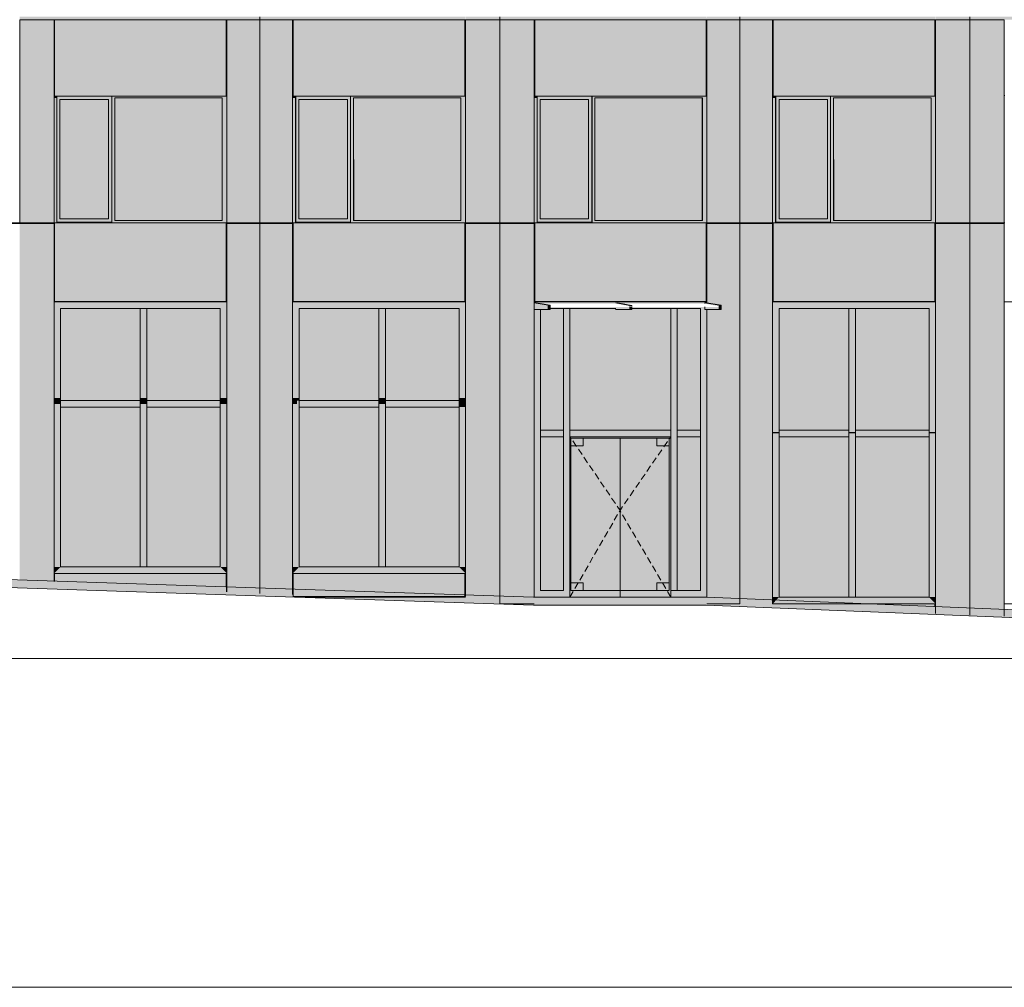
# Model space of a CAD drawing. Header units: millimetres. Extents: x 1036 to 193412, y -5275 to 5839817.
# Tile 6 of 104: x 27175 to 42148, y -1170 to 13548. Entities that reach past the tile are written whole.
import ezdxf

# ---------------------------------------------------------------- set-up
doc = ezdxf.new("R2010")
doc.units = ezdxf.units.MM
doc.linetypes.add('IMPORT-DASHEDX2 _2_', pattern=[150, 100, -50])
doc.layers.add('большой_dwg', color=7, linetype='Continuous', lineweight=9, true_color=0x767676)
doc.layers.add('Фасады_Рабочий Лист _2__2_АР-Стены_внешние__АР_Ном__пера__214', color=7, linetype='Continuous', lineweight=9, true_color=0xcccccc)
for name, color, linetype, lineweight in [('Тонкие линии', 7, 'Continuous', 9), ('Фасады_Рабочий Лист _2__2__0 фасадные панели-1', 7, 'Continuous', 9), ('Фасады_Рабочий Лист _2__2__0 фасадные панели-1_Ном__пера__1', 7, 'Continuous', 9), ('Фасады_Рабочий Лист _2__2_АР-1этаж', 7, 'Continuous', 9), ('Фасады_Рабочий Лист _2__2_АР-1этаж_Ном__пера__1', 7, 'Continuous', 9), ('Фасады_Рабочий Лист _2__2_АР-Стены_внешние__АР', 7, 'Continuous', 9), ('Фасады_Рабочий Лист _2__2_АР-Стены_внешние__АР_Ном__пера__1', 7, 'Continuous', 9)]:
    doc.layers.add(name, color=color, linetype=linetype, lineweight=lineweight)

# ---------------------------------------------------------------- blocks, each defined once
blk = doc.blocks.new('большой_dwg-21587658-Схема расположения расчетных фрагментов фасада корпуса 1')
at = {"layer": 'Фасады_Рабочий Лист _2__2__0 фасадные панели-1', "true_color": 0xeeeeee}
for points in [[(27707, 12393), (27707, 13548), (27700, 13548), (27700, 12393)], [(30325, 12393), (30325, 13548), (30318, 13548), (30318, 12393)], [(35007, 12393), (35007, 13548), (35000, 13548), (35000, 12393)], [(37625, 12393), (37625, 13548), (37618, 13548), (37618, 12393)], [(27707, 5003), (27707, 5125), (27700, 5125), (27700, 5004)], [(30325, 4844), (30325, 5125), (30318, 5125), (30318, 4845)]]:
    blk.add_hatch(color=7, dxfattribs=at).paths.add_polyline_path(points)
at = {"layer": 'Фасады_Рабочий Лист _2__2__0 фасадные панели-1', "true_color": 0xf8f8f8}
for points in [[(31325, 12393), (31332, 12393), (31332, 13548), (31325, 13548), (31325, 13232)], [(33944, 12393), (33952, 12393), (33952, 13548), (33944, 13548), (33944, 13232)], [(38625, 12393), (38633, 12393), (38633, 13548), (38625, 13548), (38625, 13232)], [(41093, 12393), (41100, 12393), (41100, 13548), (41093, 13548)], [(26653, 9260), (26654, 10448), (27175, 10448), (27175, 10458), (26653, 10458), (26653, 9621)], [(27700, 9260), (27707, 9260), (27707, 10460), (27700, 10458), (27700, 9621)], [(30318, 9860), (30325, 9860), (30325, 10458), (30318, 10458), (30318, 10448)], [(30325, 9255), (30325, 10448), (30318, 10448), (30318, 9258)], [(33954, 9255), (33952, 9260), (31336, 9260), (31332, 10458), (30825, 10458), (30825, 10448), (31332, 10448), (31336, 9255), (33548, 9255)], [(31332, 9860), (31332, 9860), (31332, 10458), (31325, 10458), (31329, 9860)], [(31332, 4807), (31332, 5125), (31325, 5125), (31325, 9255), (31332, 9255), (31332, 10448), (31325, 10448), (31325, 4807)], [(33944, 9260), (33952, 9260), (33952, 10458), (33944, 10458), (33944, 9621)], [(38633, 9860), (38633, 10458), (38625, 10458), (38629, 9860), (38633, 9860)], [(38625, 9255), (38633, 9255), (38633, 10448), (38625, 10448), (38625, 9258)], [(41100, 9260), (41100, 10458), (41093, 10458), (41093, 9260)], [(33944, 4775), (33952, 4775), (33952, 5125), (33944, 5125), (33944, 4791)], [(41103, 4623), (41103, 4665), (41093, 4665), (41093, 4623)]]:
    blk.add_hatch(color=7, dxfattribs=at).paths.add_polyline_path(points)
h = blk.add_hatch(color=7, dxfattribs=at)
h.paths.add_polyline_path([(30318, 10448), (30825, 10448), (30825, 10458), (30318, 10458), (30318, 10448)])
h.paths.add_polyline_path([(29919, 9255), (30318, 9260), (30315, 9260), (27700, 9260), (27697, 10458), (27175, 10458), (27175, 10448), (27697, 10448), (27700, 9255), (29425, 9255)])
h = blk.add_hatch(color=7, dxfattribs=at)
h.paths.add_polyline_path([(41103, 10448), (41124, 10448), (41124, 10458), (41103, 10458)])
h.paths.add_polyline_path([(41103, 9258), (41100, 9260), (38635, 9260), (38633, 10458), (38126, 10458), (38126, 10448), (38633, 10448), (38633, 9258), (41100, 9258)])
at = {"layer": 'Фасады_Рабочий Лист _2__2_АР-1этаж', "true_color": 0xf9f9f9}
for points in [[(31422, 10518), (32159, 10518), (32159, 12333), (31422, 12333), (31422, 11426)], [(32254, 10493), (33885, 10493), (33885, 12358), (32254, 12358), (32254, 11426)], [(39459, 10518), (39459, 12333), (38722, 12333), (38722, 10518), (38955, 10518)], [(39554, 10493), (41034, 10493), (41034, 12358), (39554, 12358), (39554, 11426)]]:
    blk.add_hatch(color=7, dxfattribs=at).paths.add_polyline_path(points)
at = {"layer": 'Фасады_Рабочий Лист _2__2_АР-1этаж', "true_color": 0xe6e2e2}
blk.add_hatch(color=254, dxfattribs=at).paths.add_polyline_path([(58378, 3830), (59046, 3830), (58308, 3965), (54802, 3965), (51894, 4264), (49851, 4264), (37618, 4765), (34990, 4765), (21553, 5215), (17424, 5215), (11512, 5465), (8876, 5465), (3605, 5765), (1036, 5765), (1036, 5645), (3602, 5645), (8872, 5345), (11509, 5345), (17421, 5095), (21551, 5095), (34988, 4645), (37616, 4645), (49848, 4144), (51888, 4144), (54796, 3845), (58298, 3845)])
at = {"layer": 'Фасады_Рабочий Лист _2__2_АР-1этаж', "true_color": 0xf3f3f3}
blk.add_hatch(color=7, dxfattribs=at).paths.add_polyline_path([(33944, 4765), (33954, 4769), (33952, 4775), (31354, 4775), (31354, 4765), (32602, 4765)])
at = {"layer": 'Фасады_Рабочий Лист _2__2_АР-Стены_внешние__АР', "true_color": 0xf9f9f9}
h = blk.add_hatch(color=7, dxfattribs=at)
h.paths.add_polyline_path([(30320, 13593), (27175, 13593), (27177, 13548), (27697, 13548), (27707, 13548), (30315, 13548), (30318, 13576)])
h.paths.add_polyline_path([(30318, 13548), (30825, 13548), (30825, 13593), (30320, 13593)])
at = {"layer": 'Фасады_Рабочий Лист _2__2_АР-Стены_внешние__АР', "true_color": 0xf8f8f8}
for points in [[(33952, 12393), (33954, 13593), (30825, 13593), (30827, 13548), (31332, 13548), (31336, 13548), (33952, 13548), (33952, 13232)], [(34165, 13548), (34476, 13548), (34476, 13593), (33956, 13593), (33954, 13548), (34155, 13548)], [(41625, 13548), (41625, 13593), (41124, 13593), (41124, 13548)], [(33954, 10448), (34476, 10448), (34476, 10458), (33954, 10458), (33954, 10448)], [(37625, 9860), (37624, 10458), (37618, 10458), (37618, 9860)], [(37618, 9255), (37625, 9255), (37625, 10448), (37618, 10448), (37618, 9260)], [(41558, 10448), (41625, 10453), (41625, 10458), (41124, 10458), (41124, 10448)], [(29008, 7755), (29008, 9155), (27796, 9155), (27796, 7755), (28732, 7755)], [(29425, 7755), (30226, 7755), (30226, 9155), (29107, 9155), (29107, 7755)], [(35444, 7305), (35444, 9155), (35243, 9155), (35243, 9139), (35097, 9139), (35097, 7305)], [(37526, 7305), (37526, 9155), (37175, 9155), (37175, 7305)], [(31424, 5225), (32637, 5225), (32637, 7655), (31424, 7655)], [(32736, 5225), (33856, 5225), (33856, 7655), (32736, 7655), (32736, 6011)], [(38955, 4765), (39785, 4765), (39785, 7205), (38724, 7205), (38724, 4765)], [(39884, 4765), (41004, 4765), (41004, 7205), (39884, 7205), (39884, 7182)]]:
    blk.add_hatch(color=7, dxfattribs=at).paths.add_polyline_path(points)
at = {"layer": 'Фасады_Рабочий Лист _2__2_АР-Стены_внешние__АР', "true_color": 0xf9f9f9}
h = blk.add_hatch(color=7, dxfattribs=at)
h.paths.add_polyline_path([(37618, 13548), (38126, 13548), (38126, 13593), (37620, 13593)])
h.paths.add_polyline_path([(34998, 12393), (35000, 13548), (37616, 13548), (37616, 13593), (34476, 13593), (34478, 13548), (34998, 13548), (34998, 13232)])
at = {"layer": 'Фасады_Рабочий Лист _2__2_АР-Стены_внешние__АР', "true_color": 0xf8f8f8}
h = blk.add_hatch(color=7, dxfattribs=at)
h.paths.add_polyline_path([(38635, 13548), (41100, 13548), (41100, 13593), (38635, 13593)])
h.paths.add_polyline_path([(38633, 13548), (38633, 13593), (38126, 13593), (38128, 13548), (38625, 13548)])
h.paths.add_polyline_path([(41103, 13548), (41124, 13548), (41124, 13593), (41104, 13593)])
at = {"layer": 'Фасады_Рабочий Лист _2__2_АР-Стены_внешние__АР', "true_color": 0xf9f9f9}
h = blk.add_hatch(color=7, dxfattribs=at)
h.paths.add_polyline_path([(44617, 13548), (45125, 13548), (45125, 13593), (44619, 13593)])
h.paths.add_polyline_path([(44615, 13548), (44615, 13593), (42149, 13593), (42150, 13548), (42158, 13548)])
h.paths.add_polyline_path([(42148, 13548), (42148, 13593), (41625, 13593), (41627, 13548), (42132, 13548)])
at = {"layer": 'Фасады_Рабочий Лист _2__2_АР-Стены_внешние__АР', "true_color": 0xededed}
for points in [[(27741, 12358), (27741, 12383), (27707, 12383), (27697, 12393), (27697, 12358), (27707, 12358)], [(27697, 10493), (27741, 10493), (27741, 12358), (27697, 12358), (27697, 10518)], [(27741, 12333), (28574, 12333), (28574, 12383), (27741, 12383)], [(27741, 10518), (27787, 10518), (27787, 12333), (27741, 12333), (27741, 11426)], [(28525, 10518), (28574, 10518), (28574, 12333), (28525, 12333), (28525, 11426)], [(30252, 12358), (30325, 12358), (30325, 12393), (30315, 12383), (28578, 12383), (28578, 12358), (29425, 12358)], [(28622, 10493), (28622, 12358), (28578, 12358), (28578, 10493)], [(30325, 10493), (30325, 12358), (30256, 12358), (30256, 10493)], [(35007, 12358), (35042, 12358), (35042, 12383), (35007, 12383), (34998, 12393), (34998, 12358)], [(34998, 10493), (35042, 10493), (35042, 12358), (34998, 12358), (34998, 10518)], [(35875, 12333), (35875, 12383), (35042, 12383), (35042, 12333), (35826, 12333)], [(35042, 10518), (35088, 10518), (35088, 12333), (35042, 12333), (35042, 11426)], [(35826, 10518), (35875, 10518), (35875, 12333), (35826, 12333), (35826, 11426)], [(37616, 12358), (37625, 12358), (37625, 12393), (37616, 12383), (35878, 12383), (35878, 12358), (37556, 12358)], [(35923, 10493), (35923, 12358), (35878, 12358), (35878, 10493)], [(37556, 10493), (37625, 10493), (37625, 12358), (37556, 12358), (37556, 11426)], [(29425, 10458), (30325, 10458), (30325, 10493), (28578, 10493), (28574, 10468), (27741, 10468), (27741, 10493), (27697, 10493), (27700, 10458), (28574, 10458)], [(27741, 10468), (28574, 10468), (28574, 10518), (27741, 10518)], [(35778, 10458), (37625, 10458), (37625, 10493), (35878, 10493), (35875, 10468), (35042, 10468), (35042, 10493), (34998, 10493), (34998, 10458), (35007, 10458)], [(35826, 10468), (35875, 10468), (35875, 10518), (35042, 10518), (35042, 10468), (35778, 10468)], [(27697, 7795), (27796, 7795), (27796, 9155), (27697, 9255), (27697, 7816)], [(27796, 9155), (28732, 9155), (28732, 9255), (27697, 9255)], [(29058, 9155), (29058, 9255), (28732, 9255), (28732, 9155)], [(29008, 7795), (29107, 7795), (29107, 9155), (29008, 9155), (29008, 7816)], [(29058, 9155), (29919, 9155), (29919, 9255), (29058, 9255)], [(29919, 9155), (30226, 9155), (30325, 9255), (29919, 9255)], [(30325, 7795), (30325, 9255), (30226, 9155), (30226, 7795)], [(35109, 9229), (35493, 9229), (35493, 9255), (34998, 9255), (34998, 9244), (35027, 9244)], [(35097, 7255), (35097, 9139), (34998, 9139), (34998, 7255)], [(35213, 9139), (35243, 9139), (35243, 9205), (35213, 9205), (35213, 9155)], [(35444, 9155), (35493, 9155), (35493, 9180), (35243, 9180), (35243, 9155)], [(35444, 8925), (35542, 8925), (35542, 9155), (35444, 9155), (35444, 8925)], [(35988, 9229), (35988, 9255), (35493, 9255), (35493, 9229), (35778, 9229)], [(35988, 9155), (35988, 9180), (35493, 9180), (35493, 9155), (35778, 9155)], [(36239, 9229), (36239, 9241), (36269, 9241), (36336, 9229), (37126, 9229), (37126, 9255), (35988, 9255), (35988, 9229)], [(36239, 9155), (36239, 9180), (35988, 9180), (35988, 9155)], [(36454, 9202), (36454, 9207), (36336, 9223)], [(36484, 9190), (36484, 9202), (36454, 9202), (36454, 9190)], [(36454, 9139), (36484, 9139), (36484, 9180), (36454, 9180), (36454, 9155)], [(36484, 9155), (37126, 9155), (37126, 9180), (36484, 9180)], [(37076, 8925), (37175, 8925), (37175, 9155), (37076, 9155)], [(37367, 9229), (37595, 9229), (37595, 9244), (37614, 9244), (37625, 9255), (37126, 9255), (37126, 9229)], [(37367, 9155), (37526, 9155), (37551, 9180), (37126, 9180), (37126, 9155)], [(37551, 8925), (37625, 8925), (37625, 9139), (37595, 9139), (37595, 9180), (37551, 9180), (37526, 9155), (37526, 8925)], [(37840, 9139), (37840, 9205), (37810, 9205), (37810, 9139)], [(35543, 7055), (35542, 8925), (35444, 8925), (35444, 7055)], [(37076, 7305), (37175, 7305), (37175, 8925), (37076, 8925), (37076, 7816)], [(37551, 7255), (37625, 7255), (37625, 8925), (37526, 8925), (37526, 7305), (37551, 7305)], [(27796, 7705), (27796, 7795), (27697, 7795), (27697, 7705)], [(29107, 7705), (29107, 7795), (29008, 7795), (29008, 7705)], [(30325, 7705), (30325, 7795), (30226, 7795), (30226, 7705)], [(27697, 5225), (27796, 5225), (27796, 7705), (27697, 7705), (27697, 5235)], [(27796, 7655), (28732, 7655), (28732, 7755), (27796, 7755), (27796, 7705)], [(29008, 7655), (29008, 7755), (28732, 7755), (28732, 7655)], [(29008, 5225), (29107, 5225), (29107, 7705), (29008, 7705), (29008, 7655)], [(29107, 7655), (29919, 7655), (29919, 7755), (29107, 7755)], [(30226, 7655), (30226, 7755), (29919, 7755), (29919, 7655)], [(30226, 5225), (30325, 5225), (30325, 7705), (30226, 7705), (30226, 7655)], [(35097, 7055), (35097, 7255), (34998, 7255), (34998, 7055)], [(35097, 7205), (35444, 7205), (35444, 7305), (35097, 7305), (35097, 7255)], [(35543, 7205), (35988, 7205), (35988, 7305), (35543, 7305), (35543, 7255)], [(35543, 4865), (35558, 4865), (35558, 7185), (35543, 7201), (35543, 4865)], [(35778, 7185), (37052, 7185), (37076, 7205), (35546, 7201), (35558, 7185), (35745, 7185)], [(35988, 7205), (37076, 7205), (37076, 7305), (35988, 7305), (35988, 7255)], [(37052, 4865), (37076, 4865), (37076, 7205), (37052, 7185), (37052, 4985)], [(37157, 7055), (37175, 7055), (37175, 7305), (37076, 7305), (37076, 7055)], [(37175, 7205), (37551, 7205), (37551, 7305), (37175, 7305)], [(37526, 7055), (37625, 7055), (37625, 7255), (37551, 7255), (37551, 7205), (37526, 7205)], [(38724, 4765), (38730, 7275), (38724, 7275), (38724, 6011)], [(34998, 4765), (35097, 4865), (35097, 7055), (34998, 7055), (34998, 4865)], [(35493, 4865), (35543, 4865), (35542, 7055), (35444, 7055), (35444, 4865)], [(35745, 7065), (35745, 7185), (35558, 7185), (35558, 7065)], [(37052, 7065), (37052, 7185), (36865, 7185), (36865, 7065)], [(37175, 4865), (37175, 7055), (37076, 7055), (37076, 4865), (37126, 4865)], [(37625, 4765), (37625, 7055), (37526, 7055), (37526, 4865), (37618, 4772)], [(27697, 5125), (28732, 5125), (28732, 5225), (27796, 5225), (27697, 5125)], [(27697, 5125), (27796, 5225), (27697, 5225), (27697, 5215)], [(29919, 5125), (29919, 5225), (28732, 5225), (28732, 5125), (29425, 5125)], [(30325, 5125), (30226, 5225), (29919, 5225), (29919, 5125)], [(30325, 5125), (30325, 5225), (30226, 5225), (30236, 5215)], [(35745, 4865), (35745, 4985), (35558, 4985), (35558, 4865)], [(37052, 4865), (37052, 4985), (36864, 4985), (36864, 4865)], [(35493, 4765), (35493, 4765), (35493, 4865), (35097, 4865), (34998, 4765)], [(35988, 4765), (35988, 4865), (35493, 4865), (35493, 4765), (35778, 4765)], [(36920, 4765), (37126, 4765), (37126, 4865), (35988, 4865), (35988, 4765), (36864, 4765)], [(37616, 4765), (37625, 4765), (37526, 4865), (37126, 4865), (37126, 4765)]]:
    blk.add_hatch(color=7, dxfattribs=at).paths.add_polyline_path(points)
at = {"layer": 'Фасады_Рабочий Лист _2__2_АР-Стены_внешние__АР', "true_color": 0xf9f9f9}
for points in [[(27788, 10518), (28525, 10518), (28525, 12333), (27788, 12333), (27788, 11426)], [(30252, 10493), (30252, 12358), (28622, 12358), (28622, 10493), (29425, 10493)], [(35826, 10518), (35826, 12333), (35089, 12333), (35089, 10518), (35778, 10518)], [(37553, 10493), (37553, 12358), (35923, 12358), (35923, 10493)], [(28732, 5225), (29008, 5225), (29008, 7655), (27796, 7655), (27796, 5225), (28015, 5225)], [(29425, 5225), (30226, 5225), (30226, 7655), (29107, 7655), (29107, 5225)], [(35361, 4865), (35444, 4865), (35444, 7205), (35097, 7205), (35097, 4865)], [(37526, 4865), (37526, 7205), (37175, 7205), (37175, 4865)], [(35745, 4865), (36304, 4865), (36304, 7185), (35745, 7185), (35745, 7065), (35558, 7065), (35558, 4985), (35745, 4985)], [(36304, 4865), (36864, 4865), (36864, 4985), (37052, 4985), (37052, 7065), (36865, 7065), (36865, 7185), (36304, 7185), (36304, 6011)]]:
    blk.add_hatch(color=7, dxfattribs=at).paths.add_polyline_path(points)
at = {"layer": 'Фасады_Рабочий Лист _2__2_АР-Стены_внешние__АР', "true_color": 0xe6e6e4}
for points in [[(31370, 12358), (31370, 12383), (31332, 12386), (31325, 12393), (31325, 12358), (31336, 12358)], [(31325, 10493), (31370, 10493), (31370, 12358), (31325, 12358), (31325, 11426)], [(31422, 12333), (32206, 12333), (32206, 12383), (31373, 12383), (31373, 12333)], [(31422, 10518), (31422, 12333), (31373, 12333), (31373, 10518)], [(32206, 10518), (32206, 12333), (32160, 12333), (32160, 10518)], [(32602, 12358), (33954, 12358), (33952, 12390), (33944, 12383), (32206, 12383), (32206, 12358), (32254, 12358)], [(32251, 10493), (32251, 12358), (32206, 12358), (32206, 10493)], [(33885, 10493), (33954, 10493), (33954, 12358), (33885, 12358), (33885, 11426)], [(38635, 12358), (38670, 12358), (38670, 12383), (38633, 12385), (38625, 12393), (38625, 12358)], [(38625, 10493), (38670, 10493), (38670, 12358), (38625, 12358), (38625, 11426)], [(39460, 12333), (39505, 12333), (39505, 12383), (38674, 12383), (38674, 12333), (39459, 12333)], [(38722, 10518), (38722, 12333), (38674, 12333), (38674, 10518)], [(39505, 10518), (39505, 12333), (39460, 12333), (39460, 10518)], [(41034, 12358), (41103, 12358), (41100, 12391), (41093, 12383), (39505, 12383), (39505, 12358), (39554, 12358)], [(39505, 10493), (39550, 10493), (39550, 12358), (39505, 12358), (39505, 10518)], [(41103, 10493), (41103, 12358), (41034, 12358), (41034, 10493)], [(33944, 10458), (33954, 10458), (33954, 10493), (32206, 10493), (32206, 10468), (31370, 10468), (31370, 10493), (31325, 10493), (31325, 10458), (32602, 10458)], [(32159, 10468), (32206, 10468), (32206, 10518), (31373, 10518), (31373, 10468), (31422, 10468)], [(38955, 10458), (41103, 10458), (41103, 10493), (39505, 10493), (39505, 10468), (38670, 10468), (38670, 10493), (38625, 10493), (38625, 10458), (38635, 10458)], [(39459, 10468), (39505, 10468), (39505, 10518), (38674, 10518), (38674, 10468), (38955, 10468)], [(31424, 7795), (31424, 9155), (31325, 9255), (31325, 7795), (31393, 7795)], [(31424, 9155), (32360, 9155), (32360, 9255), (31325, 9255)], [(32602, 9155), (32686, 9155), (32686, 9255), (32360, 9255), (32360, 9155)], [(32637, 7795), (32736, 7795), (32736, 9155), (32637, 9155), (32637, 7816)], [(33548, 9155), (33548, 9255), (32686, 9255), (32686, 9155)], [(33560, 9155), (33856, 9155), (33954, 9254), (33548, 9254), (33548, 9155)], [(33954, 7795), (33954, 9254), (33856, 9155), (33856, 7795)], [(38625, 8925), (38724, 8925), (38724, 9155), (38625, 9255), (38625, 9155)], [(39509, 9155), (39509, 9255), (38625, 9255), (38724, 9155), (38955, 9155)], [(39835, 9155), (39835, 9255), (39509, 9255), (39509, 9155)], [(39785, 8925), (39884, 8925), (39884, 9155), (39785, 9155)], [(40695, 9155), (40695, 9255), (39835, 9255), (39835, 9155)], [(40695, 9155), (41004, 9155), (41103, 9255), (40695, 9255)], [(41103, 8925), (41103, 9255), (41004, 9155), (41004, 8925)], [(38625, 7255), (38724, 7255), (38724, 8925), (38625, 8925), (38625, 7275)], [(39884, 7255), (39884, 8925), (39785, 8925), (39785, 7255)], [(41004, 7255), (41103, 7255), (41103, 8925), (41004, 8925), (41004, 7275)], [(31393, 7705), (31393, 7755), (31424, 7755), (31424, 7795), (31325, 7795), (31325, 7705)], [(32637, 7705), (32736, 7705), (32736, 7795), (32637, 7795), (32637, 7755)], [(33954, 7655), (33954, 7795), (33856, 7795), (33856, 7655)], [(31325, 5225), (31424, 5225), (31424, 7655), (31393, 7655), (31393, 7705), (31325, 7705)], [(32360, 7655), (32360, 7755), (31393, 7755), (31393, 7655), (31424, 7655)], [(32360, 7655), (32637, 7655), (32637, 7755), (32360, 7755)], [(32637, 5225), (32736, 5225), (32736, 7705), (32637, 7705), (32637, 6011)], [(33548, 7655), (33548, 7755), (32736, 7755), (32736, 7655)], [(33856, 7655), (33856, 7755), (33548, 7755), (33548, 7655)], [(33856, 5225), (33954, 5225), (33954, 7655), (33856, 7655), (33856, 6011)], [(38625, 4765), (38724, 4765), (38724, 7275), (38625, 7275), (38625, 6011)], [(38724, 7255), (38724, 7275), (38625, 7275), (38625, 7255)], [(39509, 7205), (39509, 7305), (38724, 7305), (38724, 7205), (38955, 7205)], [(39509, 7205), (39785, 7205), (39785, 7305), (39509, 7305)], [(39884, 4765), (39884, 7275), (39785, 7275), (39785, 4765)], [(39884, 7255), (39884, 7275), (39785, 7275), (39785, 7255)], [(39884, 7205), (40695, 7205), (40695, 7305), (39884, 7305), (39884, 7255)], [(40695, 7205), (41004, 7205), (41004, 7305), (40695, 7305), (40695, 7255)], [(41004, 4765), (41103, 4765), (41103, 7275), (41004, 7275), (41004, 7205)], [(41103, 7255), (41103, 7275), (41004, 7275), (41004, 7255)], [(32360, 5125), (32360, 5225), (31424, 5225), (31325, 5125), (31424, 5125)], [(31325, 5125), (31424, 5225), (31325, 5225), (31325, 5215)], [(33548, 5125), (33548, 5225), (32360, 5225), (32360, 5125), (32602, 5125)], [(33954, 5125), (33856, 5225), (33548, 5225), (33548, 5125)], [(33954, 5126), (33954, 5225), (33856, 5225), (33866, 5215)], [(38625, 4665), (39509, 4665), (39509, 4765), (38724, 4765), (38681, 4721)], [(38625, 4665), (38724, 4765), (38625, 4765), (38625, 4724)], [(39509, 4665), (40695, 4665), (40695, 4765), (39509, 4765), (39509, 4688)], [(40695, 4665), (41103, 4665), (41004, 4765), (40695, 4765)], [(41103, 4665), (41103, 4765), (41004, 4765)]]:
    blk.add_hatch(color=254, dxfattribs=at).paths.add_polyline_path(points)
at = {"layer": 'Фасады_Рабочий Лист _2__2_АР-Стены_внешние__АР', "true_color": 0xf8f8f8}
h = blk.add_hatch(color=7, dxfattribs=at)
h.paths.add_polyline_path([(34998, 9255), (37618, 9260), (37616, 9260), (35007, 9260), (35007, 10458), (33954, 10458), (33954, 10448), (34998, 10448), (34998, 9260)])
h.paths.add_polyline_path([(37618, 10448), (38125, 10448), (38126, 10458), (37618, 10458)])
at = {"layer": 'Фасады_Рабочий Лист _2__2_АР-Стены_внешние__АР', "true_color": 0xf9f9f9}
h = blk.add_hatch(color=7, dxfattribs=at)
h.paths.add_polyline_path([(44617, 10448), (45125, 10448), (45125, 10458), (44617, 10458)])
h.paths.add_polyline_path([(44565, 9258), (44617, 9258), (44615, 9260), (42150, 9260), (42148, 10458), (41625, 10458), (41625, 10448), (42148, 10448), (42150, 9258), (42554, 9258)])
at = {"layer": 'Фасады_Рабочий Лист _2__2_АР-Стены_внешние__АР', "true_color": 0xf3f3f3}
for points in [[(31424, 7755), (32637, 7755), (32637, 9155), (31424, 9155), (31424, 7795)], [(32736, 7755), (33856, 7755), (33856, 9155), (32736, 9155), (32736, 7795)], [(39785, 7305), (39785, 9155), (38724, 9155), (38724, 7305), (39509, 7305)], [(39884, 7305), (41004, 7305), (41004, 9155), (39884, 9155), (39884, 7816)]]:
    blk.add_hatch(color=7, dxfattribs=at).paths.add_polyline_path(points)
at = {"layer": 'Фасады_Рабочий Лист _2__2_АР-Стены_внешние__АР', "true_color": 0xe2e2e2}
for points in [[(35027, 9139), (35213, 9139), (35213, 9205), (34998, 9244), (34998, 9139)], [(36233, 9139), (36454, 9139), (36450, 9180), (36239, 9180), (36239, 9155)], [(36454, 9190), (36454, 9202), (36239, 9241), (36239, 9229), (36387, 9202)], [(37810, 9190), (37810, 9205), (37595, 9244), (37595, 9229), (37728, 9205)], [(37595, 9139), (37810, 9139), (37806, 9180), (37595, 9180), (37595, 9155)]]:
    blk.add_hatch(color=254, dxfattribs=at).paths.add_polyline_path(points)
at = {"layer": 'Фасады_Рабочий Лист _2__2_АР-Стены_внешние__АР', "true_color": 0xf8f8f8}
h = blk.add_hatch(color=7, dxfattribs=at)
h.paths.add_polyline_path([(35542, 9155), (35542, 9155), (35542, 8925)])
h.paths.add_polyline_path([(35543, 7305), (37076, 7305), (37076, 9155), (36484, 9155), (36484, 9139), (36233, 9139), (36233, 9155), (35542, 9155), (35543, 7305)])
at = {"layer": 'Фасады_Рабочий Лист _2__2_АР-Стены_внешние__АР_Ном__пера__214', "true_color": 0xf9f9f9}
for points in [[(27175, 10458), (27349, 10458), (27349, 13548), (27175, 13548), (27175, 11426)], [(27697, 10458), (27697, 13548), (27349, 13548), (27349, 10458)], [(29425, 12383), (30315, 12383), (30315, 13548), (27707, 13548), (27707, 12383)], [(30825, 10458), (30825, 13548), (30325, 13548), (30325, 10458)], [(31325, 10458), (31325, 13548), (30825, 13548), (30825, 10458)], [(32602, 12383), (33944, 12383), (33944, 13548), (31336, 13548), (31336, 12383)], [(34008, 10458), (34476, 10458), (34476, 13548), (33954, 13548), (33954, 10458)], [(34650, 10458), (34650, 13548), (34476, 13548), (34476, 10458)], [(34650, 10458), (34998, 10458), (34998, 13548), (34650, 13548), (34650, 11426)], [(35778, 12383), (37616, 12383), (37616, 13548), (35007, 13548), (35007, 12383)], [(37625, 10458), (38126, 10458), (38126, 13548), (37625, 13548), (37625, 11426)], [(38625, 10458), (38625, 13548), (38126, 13548), (38126, 10458)], [(38635, 12383), (41093, 12383), (41093, 13548), (38635, 13548), (38635, 13232)], [(41625, 10458), (41625, 13548), (41103, 13548), (41103, 10458)], [(41625, 10458), (41792, 10458), (41792, 13548), (41625, 13548), (41625, 11426)], [(42132, 10458), (42148, 10458), (42148, 13548), (41792, 13548), (41792, 10458)], [(27349, 5009), (27349, 10448), (27175, 10448), (27175, 5011)], [(27697, 5004), (27697, 10448), (27349, 10448), (27349, 5009), (27578, 5005)], [(27707, 9260), (30315, 9260), (30315, 10458), (27707, 10458), (27707, 9621)], [(30825, 4821), (30825, 10448), (30325, 10448), (30325, 4836)], [(31325, 4806), (31325, 10448), (30825, 10448), (30825, 4821)], [(33944, 9260), (33944, 10458), (31336, 10458), (31336, 9260), (32602, 9260)], [(34302, 4769), (34302, 10448), (33954, 10448), (33954, 4802), (34119, 4786)], [(34476, 4753), (34476, 10448), (34302, 10448), (34302, 4769), (34348, 4765)], [(34988, 4663), (34998, 4663), (34998, 10448), (34476, 10448), (34476, 4663)], [(37616, 9260), (37616, 10458), (35007, 10458), (35007, 9260), (37367, 9260)], [(38125, 4673), (38125, 10448), (37625, 10448), (37629, 9243), (37840, 9205), (37840, 9139), (37625, 9139), (37625, 4703)], [(38625, 4643), (38625, 10448), (38125, 10448), (38125, 4673), (38605, 4644)], [(41093, 9260), (41093, 10458), (38635, 10458), (38635, 9260), (38955, 9260)], [(41625, 4601), (41625, 10448), (41103, 10448), (41103, 4622)], [(41792, 4487), (41792, 10448), (41625, 10448), (41625, 4493)], [(42148, 4580), (42148, 10448), (41792, 10448), (41792, 4594), (42132, 4580)], [(30315, 4845), (30315, 5125), (27707, 5125), (27707, 5003), (30226, 4850)], [(31424, 4775), (33944, 4775), (33944, 5125), (31336, 5125), (31336, 4775)], [(36283, 4706), (37625, 4706), (37625, 4765), (34998, 4765), (34998, 4706), (35988, 4706)], [(41093, 4514), (41093, 4665), (38635, 4665), (38635, 4641), (39077, 4599), (41004, 4517)]]:
    blk.add_hatch(color=7, dxfattribs=at).paths.add_polyline_path(points)
at = {"layer": 'Фасады_Рабочий Лист _2__2__0 фасадные панели-1_Ном__пера__1', "color": 253, "true_color": 0xaaaaaa}
for p, q in [((30825, 13548), (30825, 10458)), ((38126, 13548), (38126, 10458)), ((30825, 10448), (30825, 4821)), ((37616, 10458), (35007, 10458)), ((41625, 4493), (41625, 10448)), ((37625, 4765), (37625, 9139)), ((27707, 5003), (27707, 5125)), ((30318, 5125), (30318, 4845)), ((31332, 5125), (31332, 4807))]:
    blk.add_line(p, q, dxfattribs=at)
at = {"layer": 'Фасады_Рабочий Лист _2__2__0 фасадные панели-1_Ном__пера__1', "color": 253, "true_color": 0xaaaaaa, "flags": 128}
for points in [[(27697, 12393), (27697, 13548), (27349, 13548), (27175, 13548), (27175, 10458)], [(27707, 13548), (30315, 13548), (30315, 12383), (27707, 12383), (27707, 13548), (27700, 13548), (27700, 12393)], [(30325, 13548), (30318, 13548), (30318, 12393)], [(31325, 13548), (30825, 13548), (30325, 13548), (30325, 12393)], [(31325, 12393), (31325, 13548), (31332, 13548), (31332, 12393)], [(31336, 13548), (33944, 13548), (33944, 12383), (31336, 12383), (31336, 13548)], [(33944, 13548), (33952, 13548), (33952, 12393)], [(34476, 13548), (33954, 13548), (33954, 12393)], [(34998, 12393), (34998, 13548), (34650, 13548), (34476, 13548), (34476, 10458)], [(35007, 13548), (37616, 13548), (37616, 12383), (35007, 12383), (35007, 13548), (35000, 13548), (35000, 12393)], [(38625, 10458), (38126, 10458), (37625, 10458), (37625, 13548), (37618, 13548), (37618, 12393)], [(38625, 13548), (38126, 13548), (37625, 13548)], [(38625, 12393), (38625, 13548), (38633, 13548), (38633, 12393)], [(38635, 13548), (41093, 13548), (41093, 12383), (38635, 12383), (38635, 13548)], [(41093, 13548), (41100, 13548), (41100, 12393)], [(41625, 13548), (41103, 13548), (41103, 12393), (41103, 10458), (41625, 10458), (41792, 10458), (42148, 10458)], [(42148, 12393), (42148, 13548), (41792, 13548), (41625, 13548), (41625, 10458)], [(27697, 10458), (27349, 10458), (27175, 10458), (26654, 10458)], [(26654, 9255), (26654, 10448), (27175, 10448), (27349, 10448), (27697, 10448), (27697, 5004)], [(27707, 10458), (30315, 10458), (30315, 9260), (27707, 9260), (27707, 10458)], [(31325, 10458), (30825, 10458), (30325, 10458)], [(31325, 4807), (31325, 10448), (30825, 10448), (30325, 10448), (30325, 4844)], [(31336, 10458), (33944, 10458), (33944, 9260), (31336, 9260), (31336, 10458)], [(34998, 10458), (34650, 10458), (34476, 10458), (33954, 10458)], [(34998, 9255), (34998, 10448), (34476, 10448), (34302, 10448), (33954, 10448), (33954, 9255), (33954, 5125), (33954, 4802)], [(34476, 10448), (34476, 4663), (34998, 4663)], [(37616, 10458), (37616, 9260), (36269, 9260), (36262, 9260), (35007, 9260), (35007, 10458)], [(38125, 10448), (37625, 10448), (37625, 9244)], [(38633, 4665), (38633, 4663), (38625, 4663), (38625, 10448), (38125, 10448), (38125, 4663), (37625, 4663)], [(38635, 10458), (41093, 10458), (41093, 9260), (38635, 9260), (38635, 10458)], [(41103, 4514), (41103, 10448), (41625, 10448), (41792, 10448), (42148, 10448), (42148, 4473)], [(30315, 4921), (30315, 5125), (27707, 5125), (27700, 5125), (27700, 5004)], [(33944, 4775), (33944, 5125), (31336, 5125), (31336, 4775), (33944, 4775), (33952, 4775), (33952, 5125)], [(41093, 4623), (41093, 4665), (38635, 4665)]]:
    blk.add_lwpolyline(points, dxfattribs=at)
at = {"layer": 'Фасады_Рабочий Лист _2__2_АР-1этаж_Ном__пера__1', "color": 253, "true_color": 0xaaaaaa}
blk.add_line((33952, 4865), (33954, 4865), dxfattribs=at)
at = {"layer": 'Фасады_Рабочий Лист _2__2_АР-1этаж_Ном__пера__1', "color": 253, "true_color": 0xaaaaaa, "flags": 128}
for points in [[(51894, 4264), (49851, 4264), (37618, 4765), (34990, 4765), (21553, 5215), (17424, 5215), (11512, 5465), (8876, 5465), (3605, 5765), (1036, 5765), (1036, 5645), (3602, 5645), (8872, 5345), (11509, 5345), (17421, 5095), (21551, 5095), (34988, 4645), (37616, 4645), (49848, 4144), (51888, 4144), (53532, 3975)], [(33954, 4765), (31354, 4765), (31354, 4775)]]:
    blk.add_lwpolyline(points, dxfattribs=at)
at = {"layer": 'Фасады_Рабочий Лист _2__2_АР-Стены_внешние__АР_Ном__пера__1', "color": 253, "true_color": 0xaaaaaa}
for p, q in [((30825, 13548), (30825, 13593)), ((34476, 13593), (34476, 13548)), ((38126, 13548), (38126, 13593)), ((41625, 13593), (41625, 13548)), ((30252, 10493), (30252, 12358)), ((37553, 10493), (37553, 12358)), ((30825, 10448), (30825, 10458)), ((34476, 10458), (34476, 10448)), ((38126, 10448), (38126, 10458)), ((41625, 10458), (41625, 10448)), ((31332, 9255), (31332, 9258)), ((33954, 9258), (33954, 9258)), ((36484, 9202), (36484, 9190)), ((37625, 8925), (37625, 9139)), ((35543, 7255), (35543, 7305)), ((37175, 7205), (37526, 7205)), ((36304, 7185), (36304, 4765)), ((37052, 7065), (37052, 4985)), ((29008, 5225), (29107, 5225)), ((30318, 5125), (30318, 4845)), ((32637, 5225), (32736, 5225)), ((36864, 4985), (36865, 4985)), ((39785, 4765), (39884, 4765))]:
    blk.add_line(p, q, dxfattribs=at)
at = {"layer": 'Фасады_Рабочий Лист _2__2_АР-Стены_внешние__АР_Ном__пера__1', "color": 253, "true_color": 0xaaaaaa, "flags": 128}
for points in [[(27707, 12393), (27697, 12393), (27697, 12358), (27697, 10493), (27697, 10458), (27707, 10458)], [(28578, 12383), (28578, 12358), (28578, 10493), (28578, 10468), (27741, 10468), (27741, 10493), (27741, 12358), (27741, 12383)], [(27787, 10518), (27788, 10518), (28525, 10518), (28525, 12333), (27788, 12333), (27788, 10518), (27788, 12333)], [(28574, 10468), (28574, 10518), (28574, 12333), (28574, 12383)], [(30256, 10493), (28622, 10493), (28622, 12358), (30256, 12358), (30256, 10493)], [(30315, 10458), (30325, 10458), (30325, 10493), (30325, 12358), (30325, 12393), (30315, 12393)], [(31336, 12393), (31325, 12393), (31325, 12358), (31325, 10493), (31325, 10458), (31336, 10458)], [(32206, 12383), (32206, 12358), (32206, 10493), (32206, 10468), (31370, 10468), (31370, 10493), (31370, 12358), (31370, 12383)], [(31373, 12383), (31373, 12333), (31373, 10518), (31373, 10468)], [(31422, 10518), (32159, 10518), (32159, 12333), (31422, 12333), (31422, 10518)], [(32159, 12333), (32160, 12333), (32160, 10518), (32159, 10518)], [(32251, 12358), (33885, 12358), (33885, 10493), (32251, 10493), (32251, 12358), (32254, 10493)], [(33944, 10458), (33954, 10458), (33954, 10493), (33954, 12358), (33954, 12393), (33944, 12393)], [(35007, 12393), (34998, 12393), (34998, 12358), (34998, 10493), (34998, 10458), (35007, 10458)], [(35878, 12383), (35878, 12358), (35878, 10493), (35878, 10468), (35042, 10468), (35042, 10493), (35042, 12358), (35042, 12383)], [(35088, 10518), (35089, 10518), (35826, 10518), (35826, 12333), (35089, 12333), (35089, 10518), (35089, 12333)], [(35875, 10468), (35875, 10518), (35875, 12333), (35875, 12383)], [(37556, 10493), (35923, 10493), (35923, 12358), (37556, 12358), (37556, 10493)], [(37616, 10458), (37625, 10458), (37625, 10493), (37625, 12358), (37625, 12393), (37616, 12393)], [(38635, 12393), (38625, 12393), (38625, 12358), (38625, 10493), (38625, 10458), (38635, 10458)], [(39505, 12383), (39505, 12358), (39505, 10493), (39505, 10468), (38670, 10468), (38670, 10493), (38670, 12358), (38670, 12383)], [(38674, 12383), (38674, 12333), (38674, 10518), (38674, 10468)], [(38722, 10518), (39459, 10518), (39459, 12333), (38722, 12333), (38722, 10518)], [(39459, 12333), (39460, 12333), (39460, 10518), (39459, 10518)], [(39550, 12358), (41034, 12358), (41034, 10493), (39550, 10493), (39550, 12358), (39554, 10493)], [(41093, 10458), (41103, 10458), (41103, 10493), (41103, 12358), (41103, 12393), (41093, 12393)], [(42158, 12393), (42148, 12393), (42148, 12358), (42148, 10493), (42148, 10458), (42158, 10458)], [(27697, 5125), (28732, 5125), (29919, 5125), (30325, 5125), (30325, 5225), (30325, 7705), (30325, 7795), (30325, 9255), (29919, 9255), (29058, 9255), (28732, 9255), (27697, 9255)], [(29008, 9155), (29008, 7795), (29008, 7705), (29008, 5225), (28732, 5225), (27796, 5225), (27796, 7655), (28732, 7655), (29008, 7655)], [(29107, 9155), (29058, 9155), (28732, 9155), (27796, 9155), (27796, 7795), (27796, 7755), (27796, 7705), (27796, 7655)], [(29107, 9155), (29107, 7795), (29107, 7755), (29107, 7705), (29107, 7655), (29107, 5225), (29919, 5225), (30226, 5225), (30226, 7705), (30226, 7795), (30226, 9155), (29919, 9155), (29107, 9155)], [(33954, 9255), (33548, 9255), (32686, 9255), (32360, 9255), (31325, 9255), (31325, 7795), (31325, 7705), (31325, 5225), (31325, 5125), (31336, 5125)], [(31424, 7705), (31424, 5225), (32360, 5225), (32637, 5225), (32637, 7655), (32637, 7705), (32637, 7755), (32637, 7795), (32637, 9155), (32360, 9155), (31424, 9155), (31424, 7795), (31424, 7705)], [(32736, 7755), (33548, 7755), (33856, 7755), (33856, 7795), (33856, 9155), (33548, 9155), (32736, 9155), (32686, 9155), (32637, 9155)], [(32736, 7655), (33548, 7655), (33856, 7655), (33856, 5225), (33548, 5225), (32736, 5225), (32736, 7705), (32736, 7795), (32736, 9155)], [(34998, 9255), (34998, 8925), (34998, 7255), (34998, 7055), (34998, 4765), (35493, 4765), (35988, 4765), (37126, 4765), (37625, 4765)], [(37625, 9244), (37625, 9255), (37126, 9255), (35988, 9255), (35493, 9255), (34998, 9255)], [(35243, 9205), (35027, 9244), (34998, 9244), (35213, 9205), (35213, 9139), (34998, 9139)], [(35444, 9155), (35444, 7305), (35444, 7055), (35444, 4865), (35097, 4865), (35097, 7055), (35097, 7205), (35444, 7205)], [(35097, 9139), (35097, 8925), (35097, 7305), (35444, 7305)], [(35213, 9205), (35243, 9205), (35243, 9139), (35213, 9139)], [(37076, 7305), (35988, 7305), (35543, 7305), (35543, 8925), (35542, 9155), (35493, 9155), (35443, 9155), (35243, 9155)], [(36239, 9155), (35988, 9155), (35542, 9155)], [(36454, 9180), (36454, 9139), (36233, 9139)], [(36454, 9190), (36454, 9202), (36239, 9241)], [(36454, 9202), (36484, 9202), (36269, 9241)], [(36484, 9180), (36484, 9139), (36454, 9139)], [(37175, 9155), (37126, 9155), (37076, 9155), (36484, 9155)], [(37076, 4765), (37076, 7205), (37076, 8925), (37076, 9155)], [(37175, 7305), (37175, 8925), (37175, 9155), (37526, 9155), (37526, 8925), (37526, 7255), (37526, 7055), (37526, 4865), (37175, 4865), (37175, 7055), (37175, 7205), (37175, 7255), (37175, 7305), (37526, 7305)], [(37595, 9229), (37595, 9244), (37810, 9205), (37840, 9205), (37625, 9244), (37595, 9244)], [(37810, 9205), (37810, 9139), (37595, 9139), (37595, 9180)], [(37840, 9205), (37840, 9139), (37810, 9139)], [(41103, 7255), (41103, 8925), (41103, 9255), (40695, 9255), (39835, 9255), (39509, 9255), (38625, 9255), (38625, 8925), (38625, 7255), (38625, 7275), (38625, 4765), (38625, 4665), (39509, 4665), (40695, 4665), (41103, 4665), (41103, 4765), (41103, 7275), (41103, 7255)], [(38724, 7305), (39509, 7305), (39785, 7305), (39785, 8925), (39785, 9155), (39509, 9155), (38724, 9155), (38724, 8925), (38724, 7255), (38724, 7275), (38724, 4765), (39509, 4765), (39785, 4765), (39785, 7275), (39785, 7205), (39785, 7255), (39785, 7305)], [(39884, 7305), (40695, 7305), (41004, 7305), (41004, 8925), (41004, 9155), (40695, 9155), (39884, 9155), (39835, 9155), (39785, 9155)], [(41004, 7305), (41004, 7255), (41004, 7205), (41004, 7275), (41004, 4765), (40695, 4765), (39884, 4765), (39884, 7275), (39884, 7255), (39884, 8925), (39884, 9155)], [(42148, 4665), (43031, 4665), (43357, 4665), (44218, 4665), (44625, 4665), (44625, 4765), (44625, 7275), (44625, 7255), (44625, 8925), (44625, 9255), (44218, 9255), (43357, 9255), (43031, 9255), (42148, 9255)], [(37625, 4765), (37625, 7055), (37625, 7255), (37625, 8925)], [(27796, 7755), (28732, 7755), (29008, 7755)], [(29107, 7755), (29919, 7755), (30226, 7755)], [(29107, 7655), (29919, 7655), (30226, 7655)], [(31424, 7755), (32360, 7755), (32637, 7755)], [(31424, 7655), (32360, 7655), (32637, 7655)], [(33856, 7655), (33856, 7705), (33856, 7755)], [(35097, 7305), (35097, 7255), (35097, 7205)], [(35543, 4765), (35543, 7055), (35543, 7205), (35543, 7255)], [(35543, 7205), (35988, 7205), (37076, 7205)], [(38724, 7205), (39509, 7205), (39785, 7205)], [(39884, 7205), (40695, 7205), (41004, 7205)], [(36864, 4865), (36864, 4985), (37052, 4985), (37052, 4865), (35988, 4865), (35558, 4865), (35558, 4985), (35558, 7065), (35558, 7185), (35745, 7185), (35745, 7065), (35558, 7065)], [(36865, 7185), (37052, 7185), (37052, 7065), (36865, 7065), (36865, 7185), (35745, 7185)], [(33944, 5125), (33954, 5125), (33955, 5125), (33955, 5225), (33954, 5225)], [(35745, 4865), (35745, 4985), (35558, 4985)], [(37076, 4865), (37126, 4865), (37175, 4865)]]:
    blk.add_lwpolyline(points, dxfattribs=at)
at = {"layer": 'Фасады_Рабочий Лист _2__2_АР-Стены_внешние__АР_Ном__пера__1', "color": 253, "linetype": 'IMPORT-DASHEDX2 _2_', "true_color": 0xaaaaaa, "flags": 128}
for points in [[(35543, 4765), (36304, 6085), (35543, 7205)], [(37076, 4765), (36304, 6085), (37076, 7205)]]:
    blk.add_lwpolyline(points, dxfattribs=at)

msp = doc.modelspace()

# ---------------------------------------------------------------- linework, layer by layer
at = {"layer": 'Тонкие линии', "color": 7, "true_color": 0xffffff}
for p, q in [((106426, 3830), (1677, 3830)), ((1677, -1170), (106426, -1170))]:
    msp.add_line(p, q, dxfattribs=at)

# ---------------------------------------------------------------- block references
at = {"layer": 'большой_dwg', "color": 253, "true_color": 0xaaaaaa}
msp.add_blockref('большой_dwg-21587658-Схема расположения расчетных фрагментов фасада корпуса 1', (0, 0), dxfattribs=at)

doc.saveas('drawing.dxf')
